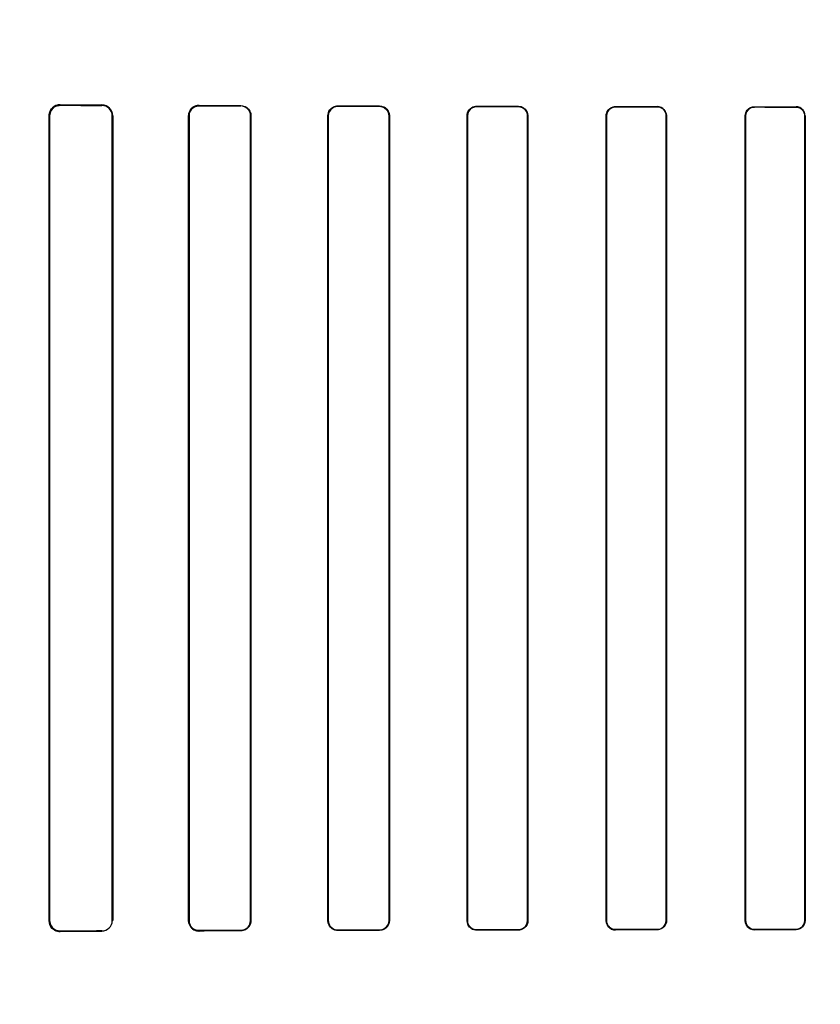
# Model space of a CAD drawing. Header units: millimetres. Extents: x 0 to 297, y 0 to 210.
# Tile 146 of 256: x 55.948 to 56.179, y 158.039 to 158.323. Entities that reach past the tile are written whole.
import ezdxf

# ---------------------------------------------------------------- set-up
doc = ezdxf.new("R2010")
doc.units = ezdxf.units.MM
doc.header["$LTSCALE"] = 16.335
doc.layers.get('0').update_dxf_attribs({"linetype": 'CONTINUOUS'})
for name, color, linetype in [('AXES_REF', 7, 'CONTINUOUS'), ('INTFCLR_1', 7, 'CONTINUOUS'), ('INTFCLR_72935', 7, 'CONTINUOUS')]:
    doc.layers.add(name, color=color, linetype=linetype)

msp = doc.modelspace()

# ---------------------------------------------------------------- linework, layer by layer
at = {"color": 7, "linetype": 'Continuous'}
for radius in [7.75666, 7.756, 7.70633]:
    msp.add_circle((57.5224, 154.5393), radius, dxfattribs=at)
msp.add_arc((57.5224, 154.5393), 7.68, 278.277129, 261.722871, dxfattribs=at)
at = {"layer": 'AXES_REF', "color": 9, "linetype": 'Continuous'}
for radius in [7.07561, 4.74286]:
    msp.add_circle((57.5224, 154.5393), radius, dxfattribs=at)
at = {"layer": 'INTFCLR_1', "color": 9, "linetype": 'Continuous'}
for p, q in [((55.96018, 158.29847), (55.96018, 158.29833)), ((55.97218, 158.29828), (55.97218, 158.29841)), ((56.00018, 158.2983), (56.00018, 158.29818)), ((56.01218, 158.29814), (56.01218, 158.29825)), ((56.04018, 158.29817), (56.04018, 158.29806)), ((56.05218, 158.29803), (56.05218, 158.29813)), ((55.95712, 158.29529), (55.95697, 158.29529)), ((55.97529, 158.29529), (55.97516, 158.29529)), ((55.99728, 158.29529), (55.99715, 158.29529)), ((56.01513, 158.29529), (56.01502, 158.29529)), ((56.0374, 158.29529), (56.03729, 158.29529)), ((56.05501, 158.29529), (56.05491, 158.29529)), ((56.07749, 158.29529), (56.07739, 158.29529)), ((56.08018, 158.29806), (56.08018, 158.29796)), ((56.09218, 158.29794), (56.09218, 158.29804)), ((56.09492, 158.29529), (56.09482, 158.29529)), ((56.11757, 158.29529), (56.11747, 158.29529)), ((56.12018, 158.29798), (56.12018, 158.29789)), ((56.13218, 158.29787), (56.13218, 158.29796)), ((56.13485, 158.29529), (56.13476, 158.29529)), ((56.15763, 158.29529), (56.15754, 158.29529)), ((56.16018, 158.29792), (56.16018, 158.29783)), ((56.17218, 158.29782), (56.17218, 158.29791)), ((56.17479, 158.29529), (56.17471, 158.29529)), ((55.95697, 158.06329), (55.95712, 158.06329)), ((55.97516, 158.06329), (55.97529, 158.06329)), ((55.99715, 158.06329), (55.99728, 158.06329)), ((56.01502, 158.06329), (56.01513, 158.06329)), ((56.03729, 158.06329), (56.0374, 158.06329)), ((56.05491, 158.06329), (56.05501, 158.06329)), ((56.07739, 158.06329), (56.07749, 158.06329)), ((56.09482, 158.06329), (56.09492, 158.06329)), ((56.11747, 158.06329), (56.11757, 158.06329)), ((56.13476, 158.06329), (56.13485, 158.06329)), ((56.15754, 158.06329), (56.15763, 158.06329)), ((56.17471, 158.06329), (56.17479, 158.06329)), ((55.96018, 158.06024), (55.96018, 158.0601)), ((55.97218, 158.06016), (55.97218, 158.06029)), ((56.00018, 158.0604), (56.00018, 158.06028)), ((56.01218, 158.06032), (56.01218, 158.06044)), ((56.04018, 158.06052), (56.04018, 158.06041)), ((56.05218, 158.06044), (56.05218, 158.06055)), ((56.08018, 158.06061), (56.08018, 158.06051)), ((56.09218, 158.06054), (56.09218, 158.06063)), ((56.12018, 158.06068), (56.12018, 158.06059)), ((56.13218, 158.06061), (56.13218, 158.0607)), ((56.16018, 158.06074), (56.16018, 158.06065)), ((56.17218, 158.06067), (56.17218, 158.06075))]:
    msp.add_line(p, q, dxfattribs=at)
at = {"layer": 'INTFCLR_1', "color": 6, "linetype": 'Continuous'}
for p, q in [((55.95697, 158.06329), (55.95697, 158.29529)), ((55.95712, 158.06329), (55.95712, 158.29529)), ((55.97516, 158.29529), (55.97516, 158.06329)), ((55.97529, 158.29529), (55.97529, 158.06329)), ((55.99715, 158.06329), (55.99715, 158.29529)), ((55.99728, 158.06329), (55.99728, 158.29529)), ((56.01502, 158.29529), (56.01502, 158.06329)), ((56.01513, 158.29529), (56.01513, 158.06329)), ((56.03729, 158.06329), (56.03729, 158.29529)), ((56.0374, 158.06329), (56.0374, 158.29529)), ((56.05491, 158.29529), (56.05491, 158.06329)), ((56.05501, 158.29529), (56.05501, 158.06329)), ((56.07739, 158.06329), (56.07739, 158.29529)), ((56.07749, 158.06329), (56.07749, 158.29529)), ((56.09482, 158.29529), (56.09482, 158.06329)), ((56.09492, 158.29529), (56.09492, 158.06329)), ((56.11747, 158.06329), (56.11747, 158.29529)), ((56.11757, 158.06329), (56.11757, 158.29529)), ((56.13476, 158.29529), (56.13476, 158.06329)), ((56.13485, 158.29529), (56.13485, 158.06329)), ((56.15754, 158.06329), (56.15754, 158.29529)), ((56.15763, 158.06329), (56.15763, 158.29529)), ((56.17471, 158.29529), (56.17471, 158.06329)), ((56.17479, 158.29529), (56.17479, 158.06329))]:
    msp.add_line(p, q, dxfattribs=at)
at = {"layer": 'INTFCLR_1', "color": 7, "linetype": 'Continuous'}
for points in [[(55.9592, 158.29818), (55.9593, 158.29821), (55.9594, 158.29824), (55.95951, 158.29826), (55.95961, 158.29828), (55.95972, 158.2983), (55.95983, 158.29831), (55.95995, 158.29832), (55.96006, 158.29833), (55.96018, 158.29833)], [(55.96018, 158.06024), (55.96007, 158.06024), (55.95996, 158.06025), (55.95985, 158.06026), (55.95973, 158.06027), (55.95962, 158.06029), (55.95951, 158.06031), (55.9594, 158.06034), (55.9593, 158.06037), (55.9592, 158.0604)], [(55.99918, 158.06044), (55.99928, 158.06041), (55.99939, 158.06038), (55.99949, 158.06035), (55.9996, 158.06033), (55.99971, 158.06031), (55.99983, 158.0603), (55.99994, 158.06029), (56.00006, 158.06028), (56.00018, 158.06028)]]:
    msp.add_lwpolyline(points, dxfattribs=at)
at = {"layer": 'INTFCLR_1', "color": 6, "linetype": 'Continuous'}
for centre, radius, start, end in [((55.96016, 158.29529), 0.00319, 89.7008, 179.997), ((55.97216, 158.29529), 0.00313, 0.0017, 89.7353), ((56.00016, 158.29529), 0.00301, 89.7832, 179.9981), ((56.17217, 158.29529), 0.00262, 0.0065, 89.925), ((55.97216, 158.06329), 0.00299, 270.2305, 359.9981)]:
    msp.add_arc(centre, radius, start, end, dxfattribs=at)
for centre, major_axis, start_param, end_param in [((56.30618, 158.29929), (0.41724, 0), -2.548571, -2.498918), ((56.30618, 158.29929), (0.44124, 0), -2.472123, -2.429437), ((56.30618, 158.29929), (0.41724, 0), -2.394089, -2.352695), ((56.30618, 158.29929), (0.44124, 0), -2.337129, -2.300034), ((56.30618, 158.29929), (0.41724, 0), -2.262072, -2.225293), ((56.30618, 158.29929), (0.44124, 0), -2.217858, -2.184193), ((56.30618, 158.29929), (0.41724, 0), -2.143198, -2.109347), ((56.30618, 158.29929), (0.44124, 0), -2.10853, -2.077154), ((56.30618, 158.29929), (0.41724, 0), -2.032847, -2.000965), ((56.30618, 158.29929), (0.44124, 0), -2.005937, -1.976148), ((56.30618, 158.29929), (0.41724, 0), -1.928279, -1.897747), ((56.30618, 158.29929), (0.44124, 0), -1.908037, -1.879358), ((56.30618, 158.05929), (0.44124, 0), 2.429437, 2.472123), ((56.30618, 158.05929), (0.41724, 0), 2.498918, 2.548571), ((56.30618, 158.05929), (0.44124, 0), 2.300034, 2.337129), ((56.30618, 158.05929), (0.41724, 0), 2.352695, 2.394089), ((56.30618, 158.05929), (0.44124, 0), 2.184193, 2.217858), ((56.30618, 158.05929), (0.41724, 0), 2.225293, 2.262072), ((56.30618, 158.05929), (0.44124, 0), 2.077154, 2.10853), ((56.30618, 158.05929), (0.41724, 0), 2.109347, 2.143198), ((56.30618, 158.05929), (0.44124, 0), 1.976148, 2.005937), ((56.30618, 158.05929), (0.41724, 0), 2.000965, 2.032847), ((56.30618, 158.05929), (0.44124, 0), 1.879358, 1.908037), ((56.30618, 158.05929), (0.41724, 0), 1.897747, 1.928279)]:
    msp.add_ellipse(centre, major_axis=major_axis, ratio=0.003491, start_param=start_param, end_param=end_param, dxfattribs=at)
at = {"layer": 'INTFCLR_1', "color": 7, "linetype": 'Continuous'}
for points, knots in [([(55.95712, 158.29529), (55.95712, 158.29582), (55.95739, 158.29683), (55.95852, 158.29802), (55.9596, 158.29832), (55.96018, 158.29833)], [0, 0, 0, 0, 0.33515, 0.63236, 1, 1, 1, 1]), ([(55.96018, 158.06024), (55.9596, 158.06025), (55.95853, 158.06055), (55.9574, 158.06173), (55.95712, 158.06276), (55.95712, 158.06329)], [0, 0, 0, 0, 0.362579, 0.663883, 1, 1, 1, 1]), ([(56.00018, 158.06028), (55.99956, 158.06028), (55.99799, 158.06074), (55.99715, 158.06237), (55.99715, 158.06329)], [0, 0, 0, 0, 0.401573, 1, 1, 1, 1]), ([(55.99715, 158.06329), (55.99715, 158.06275), (55.99749, 158.0615), (55.99854, 158.06067), (55.99918, 158.06044)], [0, 0, 0, 0, 0.442089, 1, 1, 1, 1])]:
    msp.add_open_spline(points, degree=3, knots=knots, dxfattribs=at)
at = {"layer": 'INTFCLR_1', "color": 6, "linetype": 'Continuous'}
for points, knots in [([(55.99728, 158.29529), (55.99728, 158.29587), (55.99772, 158.29737), (55.99928, 158.29818), (56.00018, 158.29818)], [0, 0, 0, 0, 0.392607, 1, 1, 1, 1]), ([(56.01218, 158.29825), (56.01277, 158.29825), (56.01431, 158.29779), (56.01513, 158.2962), (56.01513, 158.29529)], [0, 0, 0, 0, 0.394587, 1, 1, 1, 1]), ([(56.03729, 158.29529), (56.03729, 158.29588), (56.03775, 158.29739), (56.0393, 158.29817), (56.04018, 158.29817)], [0, 0, 0, 0, 0.405294, 1, 1, 1, 1]), ([(56.05218, 158.29813), (56.05271, 158.29813), (56.05418, 158.29772), (56.05501, 158.29619), (56.05501, 158.29529)], [0, 0, 0, 0, 0.373744, 1, 1, 1, 1]), ([(56.0374, 158.29529), (56.0374, 158.29587), (56.03785, 158.29732), (56.03934, 158.29806), (56.04018, 158.29806)], [0, 0, 0, 0, 0.4116, 1, 1, 1, 1]), ([(56.05218, 158.29803), (56.05269, 158.29803), (56.0541, 158.29764), (56.05491, 158.29616), (56.05491, 158.29529)], [0, 0, 0, 0, 0.369219, 1, 1, 1, 1]), ([(56.07739, 158.29529), (56.07739, 158.29588), (56.07786, 158.29734), (56.07935, 158.29806), (56.08018, 158.29806)], [0, 0, 0, 0, 0.419413, 1, 1, 1, 1]), ([(56.07749, 158.29529), (56.07749, 158.29586), (56.07795, 158.29727), (56.07939, 158.29797), (56.08018, 158.29796)], [0, 0, 0, 0, 0.422805, 1, 1, 1, 1]), ([(56.09218, 158.29804), (56.09268, 158.29804), (56.0941, 158.29766), (56.09492, 158.29618), (56.09492, 158.29529)], [0, 0, 0, 0, 0.361997, 1, 1, 1, 1]), ([(56.09218, 158.29794), (56.09272, 158.29794), (56.0941, 158.29752), (56.09482, 158.29609), (56.09482, 158.29529)], [0, 0, 0, 0, 0.401642, 1, 1, 1, 1]), ([(56.11747, 158.29529), (56.11747, 158.29588), (56.11794, 158.29729), (56.11939, 158.29798), (56.12018, 158.29798)], [0, 0, 0, 0, 0.429292, 1, 1, 1, 1]), ([(56.11757, 158.29529), (56.11757, 158.29586), (56.11802, 158.29723), (56.11942, 158.29789), (56.12018, 158.29789)], [0, 0, 0, 0, 0.431436, 1, 1, 1, 1]), ([(56.13218, 158.29796), (56.13266, 158.29796), (56.13403, 158.29761), (56.13485, 158.29616), (56.13485, 158.29529)], [0, 0, 0, 0, 0.354298, 1, 1, 1, 1]), ([(56.13218, 158.29787), (56.13269, 158.29787), (56.13404, 158.29747), (56.13476, 158.29608), (56.13476, 158.29529)], [0, 0, 0, 0, 0.393954, 1, 1, 1, 1]), ([(56.15754, 158.29529), (56.15754, 158.29587), (56.158, 158.29726), (56.15942, 158.29792), (56.16018, 158.29792)], [0, 0, 0, 0, 0.436747, 1, 1, 1, 1]), ([(56.15763, 158.29529), (56.15763, 158.29586), (56.15808, 158.29719), (56.15945, 158.29783), (56.16018, 158.29783)], [0, 0, 0, 0, 0.438001, 1, 1, 1, 1]), ([(56.17218, 158.29782), (56.17268, 158.29782), (56.17399, 158.29744), (56.17471, 158.29607), (56.17471, 158.29529)], [0, 0, 0, 0, 0.388493, 1, 1, 1, 1]), ([(56.00018, 158.0604), (55.9996, 158.06039), (55.99809, 158.06083), (55.99728, 158.06239), (55.99728, 158.06329)], [0, 0, 0, 0, 0.393822, 1, 1, 1, 1]), ([(56.01502, 158.06329), (56.01502, 158.0627), (56.01457, 158.06122), (56.01304, 158.06044), (56.01218, 158.06044)], [0, 0, 0, 0, 0.402383, 1, 1, 1, 1]), ([(56.01513, 158.06329), (56.01513, 158.0627), (56.01468, 158.06115), (56.01309, 158.06032), (56.01218, 158.06032)], [0, 0, 0, 0, 0.39343, 1, 1, 1, 1]), ([(56.04018, 158.06041), (56.03962, 158.06041), (56.03812, 158.06082), (56.03729, 158.06238), (56.03729, 158.06329)], [0, 0, 0, 0, 0.379369, 1, 1, 1, 1]), ([(56.04018, 158.06052), (56.03965, 158.06051), (56.03821, 158.06091), (56.0374, 158.06241), (56.0374, 158.06329)], [0, 0, 0, 0, 0.373842, 1, 1, 1, 1]), ([(56.05491, 158.06329), (56.05491, 158.06271), (56.05446, 158.06128), (56.05299, 158.06055), (56.05218, 158.06055)], [0, 0, 0, 0, 0.417005, 1, 1, 1, 1]), ([(56.05501, 158.06329), (56.05501, 158.06269), (56.05455, 158.06121), (56.05302, 158.06044), (56.05218, 158.06044)], [0, 0, 0, 0, 0.412853, 1, 1, 1, 1]), ([(56.08018, 158.06051), (56.07966, 158.06051), (56.07822, 158.06089), (56.07739, 158.06239), (56.07739, 158.06329)], [0, 0, 0, 0, 0.365847, 1, 1, 1, 1]), ([(56.08018, 158.06061), (56.07968, 158.06061), (56.0783, 158.06097), (56.07749, 158.06242), (56.07749, 158.06329)], [0, 0, 0, 0, 0.362578, 1, 1, 1, 1]), ([(56.09482, 158.06329), (56.09482, 158.06271), (56.09437, 158.06132), (56.09295, 158.06064), (56.09218, 158.06063)], [0, 0, 0, 0, 0.426866, 1, 1, 1, 1]), ([(56.09492, 158.06329), (56.09492, 158.06269), (56.09445, 158.06126), (56.09298, 158.06054), (56.09218, 158.06054)], [0, 0, 0, 0, 0.424165, 1, 1, 1, 1]), ([(56.12018, 158.06059), (56.11969, 158.06059), (56.11829, 158.06095), (56.11747, 158.06241), (56.11747, 158.06329)], [0, 0, 0, 0, 0.356863, 1, 1, 1, 1]), ([(56.12018, 158.06068), (56.11965, 158.06068), (56.11829, 158.06108), (56.11757, 158.06249), (56.11757, 158.06329)], [0, 0, 0, 0, 0.396507, 1, 1, 1, 1]), ([(56.13476, 158.06329), (56.13476, 158.06272), (56.1343, 158.06136), (56.13292, 158.0607), (56.13218, 158.0607)], [0, 0, 0, 0, 0.434514, 1, 1, 1, 1]), ([(56.13485, 158.06329), (56.13485, 158.0627), (56.13438, 158.06129), (56.13295, 158.06061), (56.13218, 158.06061)], [0, 0, 0, 0, 0.432834, 1, 1, 1, 1]), ([(56.16018, 158.06065), (56.15971, 158.06065), (56.15835, 158.06099), (56.15754, 158.06242), (56.15754, 158.06329)], [0, 0, 0, 0, 0.350514, 1, 1, 1, 1]), ([(56.16018, 158.06074), (56.15967, 158.06074), (56.15834, 158.06112), (56.15763, 158.0625), (56.15763, 158.06329)], [0, 0, 0, 0, 0.390278, 1, 1, 1, 1]), ([(56.17479, 158.06329), (56.17479, 158.0627), (56.17433, 158.06132), (56.17292, 158.06067), (56.17218, 158.06067)], [0, 0, 0, 0, 0.439305, 1, 1, 1, 1]), ([(56.17471, 158.06329), (56.17471, 158.06271), (56.17425, 158.06138), (56.17289, 158.06076), (56.17218, 158.06075)], [0, 0, 0, 0, 0.445822, 1, 1, 1, 1])]:
    msp.add_open_spline(points, degree=3, knots=knots, dxfattribs=at)
at = {"layer": 'INTFCLR_72935', "color": 9, "linetype": 'Continuous'}
for p, q in [((55.96018, 158.29833), (55.96018, 158.29847)), ((55.97218, 158.29841), (55.97218, 158.29828)), ((56.00018, 158.29818), (56.00018, 158.2983)), ((56.01218, 158.29825), (56.01218, 158.29814)), ((56.04018, 158.29806), (56.04018, 158.29817)), ((56.05218, 158.29813), (56.05218, 158.29803)), ((55.95697, 158.29529), (55.95712, 158.29529)), ((55.97516, 158.29529), (55.97529, 158.29529)), ((55.99715, 158.29529), (55.99728, 158.29529)), ((56.01502, 158.29529), (56.01513, 158.29529)), ((56.03729, 158.29529), (56.0374, 158.29529)), ((56.05491, 158.29529), (56.05501, 158.29529)), ((56.07739, 158.29529), (56.07749, 158.29529)), ((56.08018, 158.29796), (56.08018, 158.29806)), ((56.09218, 158.29804), (56.09218, 158.29794)), ((56.09482, 158.29529), (56.09492, 158.29529)), ((56.11747, 158.29529), (56.11757, 158.29529)), ((56.12018, 158.29789), (56.12018, 158.29798)), ((56.13218, 158.29796), (56.13218, 158.29787)), ((56.13476, 158.29529), (56.13485, 158.29529)), ((56.15754, 158.29529), (56.15763, 158.29529)), ((56.16018, 158.29783), (56.16018, 158.29792)), ((56.17218, 158.29791), (56.17218, 158.29782)), ((56.17471, 158.29529), (56.17479, 158.29529)), ((55.95712, 158.06329), (55.95697, 158.06329)), ((55.97529, 158.06329), (55.97516, 158.06329)), ((55.99728, 158.06329), (55.99715, 158.06329)), ((56.01513, 158.06329), (56.01502, 158.06329)), ((56.0374, 158.06329), (56.03729, 158.06329)), ((56.05501, 158.06329), (56.05491, 158.06329)), ((56.07749, 158.06329), (56.07739, 158.06329)), ((56.09492, 158.06329), (56.09482, 158.06329)), ((56.11757, 158.06329), (56.11747, 158.06329)), ((56.13485, 158.06329), (56.13476, 158.06329)), ((56.15763, 158.06329), (56.15754, 158.06329)), ((56.17479, 158.06329), (56.17471, 158.06329)), ((55.96018, 158.0601), (55.96018, 158.06024)), ((55.97218, 158.06029), (55.97218, 158.06016)), ((56.00018, 158.06028), (56.00018, 158.0604)), ((56.01218, 158.06044), (56.01218, 158.06032)), ((56.04018, 158.06041), (56.04018, 158.06052)), ((56.05218, 158.06055), (56.05218, 158.06044)), ((56.08018, 158.06051), (56.08018, 158.06061)), ((56.09218, 158.06063), (56.09218, 158.06054)), ((56.12018, 158.06059), (56.12018, 158.06068)), ((56.13218, 158.0607), (56.13218, 158.06061)), ((56.16018, 158.06065), (56.16018, 158.06074)), ((56.17218, 158.06075), (56.17218, 158.06067))]:
    msp.add_line(p, q, dxfattribs=at)
at = {"layer": 'INTFCLR_72935', "color": 6, "linetype": 'Continuous'}
for p, q in [((55.95697, 158.29529), (55.95697, 158.06329)), ((55.95712, 158.29529), (55.95712, 158.06329)), ((55.97516, 158.06329), (55.97516, 158.29529)), ((55.97529, 158.06329), (55.97529, 158.29529)), ((55.99715, 158.29529), (55.99715, 158.06329)), ((55.99728, 158.29529), (55.99728, 158.06329)), ((56.01502, 158.06329), (56.01502, 158.29529)), ((56.01513, 158.06329), (56.01513, 158.29529)), ((56.03729, 158.29529), (56.03729, 158.06329)), ((56.0374, 158.29529), (56.0374, 158.06329)), ((56.05491, 158.06329), (56.05491, 158.29529)), ((56.05501, 158.06329), (56.05501, 158.29529)), ((56.07739, 158.29529), (56.07739, 158.06329)), ((56.07749, 158.29529), (56.07749, 158.06329)), ((56.09482, 158.06329), (56.09482, 158.29529)), ((56.09492, 158.06329), (56.09492, 158.29529)), ((56.11747, 158.29529), (56.11747, 158.06329)), ((56.11757, 158.29529), (56.11757, 158.06329)), ((56.13476, 158.06329), (56.13476, 158.29529)), ((56.13485, 158.06329), (56.13485, 158.29529)), ((56.15754, 158.29529), (56.15754, 158.06329)), ((56.15763, 158.29529), (56.15763, 158.06329)), ((56.17471, 158.06329), (56.17471, 158.29529)), ((56.17479, 158.06329), (56.17479, 158.29529))]:
    msp.add_line(p, q, dxfattribs=at)
at = {"layer": 'INTFCLR_72935', "color": 7, "linetype": 'Continuous'}
for points in [[(55.95918, 158.29832), (55.95928, 158.29835), (55.95938, 158.29838), (55.95949, 158.2984), (55.95959, 158.29842), (55.9597, 158.29844), (55.95981, 158.29845), (55.95993, 158.29847), (55.96005, 158.29847), (55.96018, 158.29847)], [(55.96018, 158.29833), (55.96007, 158.29833), (55.95996, 158.29832), (55.95985, 158.29831), (55.95973, 158.2983), (55.95962, 158.29828), (55.95951, 158.29826), (55.9594, 158.29824), (55.9593, 158.29821), (55.9592, 158.29817)], [(55.99918, 158.29813), (55.99928, 158.29816), (55.99939, 158.29819), (55.99949, 158.29822), (55.9996, 158.29824), (55.99971, 158.29826), (55.99983, 158.29828), (55.99994, 158.29829), (56.00006, 158.2983), (56.00018, 158.2983)], [(55.96018, 158.0601), (55.96005, 158.0601), (55.95993, 158.06011), (55.95982, 158.06012), (55.9597, 158.06013), (55.95959, 158.06015), (55.95949, 158.06017), (55.95938, 158.0602), (55.95928, 158.06022), (55.95918, 158.06025)], [(55.9592, 158.0604), (55.9593, 158.06037), (55.9594, 158.06034), (55.95951, 158.06031), (55.95961, 158.06029), (55.95972, 158.06027), (55.95983, 158.06026), (55.95995, 158.06025), (55.96006, 158.06024), (55.96018, 158.06024)]]:
    msp.add_lwpolyline(points, dxfattribs=at)
at = {"layer": 'INTFCLR_72935', "color": 6, "linetype": 'Continuous'}
for centre, radius, start, end in [((55.97216, 158.29529), 0.00299, 0.0019, 89.7695), ((56.00016, 158.06329), 0.00301, 180.0019, 270.2168)]:
    msp.add_arc(centre, radius, start, end, dxfattribs=at)
for centre, major_axis, start_param, end_param in [((56.30618, 158.29929), (0.41724, 0), -2.548571, -2.498918), ((56.30618, 158.29929), (0.44124, 0), -2.472123, -2.429437), ((56.30618, 158.29929), (0.41724, 0), -2.394089, -2.352695), ((56.30618, 158.29929), (0.44124, 0), -2.337129, -2.300034), ((56.30618, 158.29929), (0.41724, 0), -2.262072, -2.225293), ((56.30618, 158.29929), (0.44124, 0), -2.217858, -2.184193), ((56.30618, 158.29929), (0.41724, 0), -2.143198, -2.109347), ((56.30618, 158.29929), (0.44124, 0), -2.10853, -2.077154), ((56.30618, 158.29929), (0.41724, 0), -2.032847, -2.000965), ((56.30618, 158.29929), (0.44124, 0), -2.005937, -1.976148), ((56.30618, 158.29929), (0.41724, 0), -1.928279, -1.897747), ((56.30618, 158.29929), (0.44124, 0), -1.908037, -1.879358), ((56.30618, 158.05929), (0.44124, 0), 2.429437, 2.472123), ((56.30618, 158.05929), (0.41724, 0), 2.498918, 2.548571), ((56.30618, 158.05929), (0.44124, 0), 2.300034, 2.337129), ((56.30618, 158.05929), (0.41724, 0), 2.352695, 2.394089), ((56.30618, 158.05929), (0.44124, 0), 2.184193, 2.217858), ((56.30618, 158.05929), (0.41724, 0), 2.225293, 2.262072), ((56.30618, 158.05929), (0.44124, 0), 2.077154, 2.10853), ((56.30618, 158.05929), (0.41724, 0), 2.109347, 2.143198), ((56.30618, 158.05929), (0.44124, 0), 1.976148, 2.005937), ((56.30618, 158.05929), (0.41724, 0), 2.000965, 2.032847), ((56.30618, 158.05929), (0.44124, 0), 1.879358, 1.908037), ((56.30618, 158.05929), (0.41724, 0), 1.897747, 1.928279)]:
    msp.add_ellipse(centre, major_axis=major_axis, ratio=0.003491, start_param=start_param, end_param=end_param, dxfattribs=at)
at = {"layer": 'INTFCLR_72935', "color": 7, "linetype": 'Continuous'}
for points, knots in [([(55.96018, 158.29847), (55.95963, 158.29847), (55.95861, 158.29821), (55.95734, 158.29708), (55.95697, 158.29594), (55.95697, 158.29529)], [0, 0, 0, 0, 0.329149, 0.605901, 1, 1, 1, 1]), ([(55.95697, 158.29529), (55.95697, 158.2958), (55.95729, 158.29713), (55.95842, 158.29808), (55.95918, 158.29832)], [0, 0, 0, 0, 0.39323, 1, 1, 1, 1]), ([(55.96018, 158.29833), (55.9596, 158.29832), (55.95853, 158.29803), (55.9574, 158.29684), (55.95712, 158.29582), (55.95712, 158.29529)], [0, 0, 0, 0, 0.362579, 0.663883, 1, 1, 1, 1]), ([(56.00018, 158.2983), (55.99956, 158.29829), (55.99799, 158.29783), (55.99715, 158.29621), (55.99715, 158.29529)], [0, 0, 0, 0, 0.401573, 1, 1, 1, 1]), ([(55.99715, 158.29529), (55.99715, 158.29583), (55.99749, 158.29707), (55.99854, 158.29791), (55.99918, 158.29813)], [0, 0, 0, 0, 0.442089, 1, 1, 1, 1]), ([(55.95697, 158.06329), (55.95697, 158.06278), (55.95724, 158.06167), (55.95845, 158.0604), (55.95962, 158.06011), (55.96018, 158.0601)], [0, 0, 0, 0, 0.305296, 0.664698, 1, 1, 1, 1]), ([(55.95918, 158.06025), (55.9587, 158.06041), (55.95753, 158.06111), (55.95697, 158.06248), (55.95697, 158.06329)], [0, 0, 0, 0, 0.384972, 1, 1, 1, 1]), ([(55.95712, 158.06329), (55.95712, 158.06276), (55.95739, 158.06174), (55.95852, 158.06055), (55.9596, 158.06025), (55.96018, 158.06024)], [0, 0, 0, 0, 0.33515, 0.632361, 1, 1, 1, 1])]:
    msp.add_open_spline(points, degree=3, knots=knots, dxfattribs=at)
at = {"layer": 'INTFCLR_72935', "color": 6, "linetype": 'Continuous'}
for points, knots in [([(56.00018, 158.29818), (55.99959, 158.29818), (55.99808, 158.29773), (55.99728, 158.29617), (55.99728, 158.29529)], [0, 0, 0, 0, 0.398583, 1, 1, 1, 1]), ([(56.01218, 158.29825), (56.01278, 158.29825), (56.01432, 158.29778), (56.01513, 158.29619), (56.01513, 158.29529)], [0, 0, 0, 0, 0.400719, 1, 1, 1, 1]), ([(56.01502, 158.29529), (56.01502, 158.29587), (56.01457, 158.29735), (56.01304, 158.29814), (56.01218, 158.29814)], [0, 0, 0, 0, 0.400302, 1, 1, 1, 1]), ([(56.03729, 158.29529), (56.03729, 158.29588), (56.03775, 158.29739), (56.0393, 158.29817), (56.04018, 158.29817)], [0, 0, 0, 0, 0.404898, 1, 1, 1, 1]), ([(56.05218, 158.29813), (56.05273, 158.29813), (56.0542, 158.29771), (56.05501, 158.29618), (56.05501, 158.29529)], [0, 0, 0, 0, 0.383063, 1, 1, 1, 1]), ([(56.04018, 158.29806), (56.03964, 158.29806), (56.03819, 158.29765), (56.0374, 158.29616), (56.0374, 158.29529)], [0, 0, 0, 0, 0.383513, 1, 1, 1, 1]), ([(56.05491, 158.29529), (56.05491, 158.29587), (56.05446, 158.2973), (56.05299, 158.29803), (56.05218, 158.29803)], [0, 0, 0, 0, 0.417183, 1, 1, 1, 1]), ([(56.07739, 158.29529), (56.07739, 158.29588), (56.07786, 158.29734), (56.07936, 158.29806), (56.08018, 158.29806)], [0, 0, 0, 0, 0.422388, 1, 1, 1, 1]), ([(56.08018, 158.29796), (56.07968, 158.29797), (56.0783, 158.2976), (56.07749, 158.29615), (56.07749, 158.29529)], [0, 0, 0, 0, 0.362578, 1, 1, 1, 1]), ([(56.09218, 158.29804), (56.09269, 158.29804), (56.09411, 158.29765), (56.09492, 158.29616), (56.09492, 158.29529)], [0, 0, 0, 0, 0.370654, 1, 1, 1, 1]), ([(56.09482, 158.29529), (56.09482, 158.29587), (56.09437, 158.29726), (56.09295, 158.29794), (56.09218, 158.29794)], [0, 0, 0, 0, 0.429389, 1, 1, 1, 1]), ([(56.11747, 158.29529), (56.11747, 158.29588), (56.11795, 158.2973), (56.1194, 158.29798), (56.12018, 158.29798)], [0, 0, 0, 0, 0.434167, 1, 1, 1, 1]), ([(56.12018, 158.29789), (56.11964, 158.29789), (56.11828, 158.29748), (56.11757, 158.29608), (56.11757, 158.29529)], [0, 0, 0, 0, 0.404563, 1, 1, 1, 1]), ([(56.13485, 158.29529), (56.13485, 158.29588), (56.13438, 158.29728), (56.13295, 158.29796), (56.13218, 158.29796)], [0, 0, 0, 0, 0.432834, 1, 1, 1, 1]), ([(56.13476, 158.29529), (56.13476, 158.29586), (56.1343, 158.29722), (56.13291, 158.29787), (56.13218, 158.29787)], [0, 0, 0, 0, 0.438506, 1, 1, 1, 1]), ([(56.15754, 158.29529), (56.15754, 158.29588), (56.15801, 158.29727), (56.15943, 158.29792), (56.16018, 158.29792)], [0, 0, 0, 0, 0.443145, 1, 1, 1, 1]), ([(56.16018, 158.29783), (56.15966, 158.29783), (56.15833, 158.29744), (56.15763, 158.29607), (56.15763, 158.29529)], [0, 0, 0, 0, 0.397667, 1, 1, 1, 1]), ([(56.17479, 158.29529), (56.17479, 158.29587), (56.17433, 158.29725), (56.17292, 158.29791), (56.17218, 158.29791)], [0, 0, 0, 0, 0.439305, 1, 1, 1, 1]), ([(56.17471, 158.29529), (56.17471, 158.29586), (56.17425, 158.29719), (56.17289, 158.29782), (56.17218, 158.29782)], [0, 0, 0, 0, 0.445822, 1, 1, 1, 1]), ([(55.99728, 158.06329), (55.99728, 158.06271), (55.99772, 158.0612), (55.99928, 158.06039), (56.00018, 158.0604)], [0, 0, 0, 0, 0.392511, 1, 1, 1, 1]), ([(56.01218, 158.06044), (56.01274, 158.06044), (56.01422, 158.06088), (56.01502, 158.06241), (56.01502, 158.06329)], [0, 0, 0, 0, 0.393004, 1, 1, 1, 1]), ([(56.01513, 158.06329), (56.01513, 158.0627), (56.01468, 158.06116), (56.01309, 158.06032), (56.01218, 158.06032)], [0, 0, 0, 0, 0.391624, 1, 1, 1, 1]), ([(56.04018, 158.06041), (56.03961, 158.06041), (56.03811, 158.06084), (56.03729, 158.06239), (56.03729, 158.06329)], [0, 0, 0, 0, 0.387521, 1, 1, 1, 1]), ([(56.0374, 158.06329), (56.0374, 158.06271), (56.03785, 158.06125), (56.03934, 158.06051), (56.04018, 158.06052)], [0, 0, 0, 0, 0.411738, 1, 1, 1, 1]), ([(56.05218, 158.06055), (56.0527, 158.06055), (56.05412, 158.06095), (56.05491, 158.06242), (56.05491, 158.06329)], [0, 0, 0, 0, 0.378712, 1, 1, 1, 1]), ([(56.05501, 158.06329), (56.05501, 158.06269), (56.05455, 158.06121), (56.05303, 158.06044), (56.05218, 158.06044)], [0, 0, 0, 0, 0.411614, 1, 1, 1, 1]), ([(56.08018, 158.06051), (56.07964, 158.06051), (56.0782, 158.06091), (56.07739, 158.06241), (56.07739, 158.06329)], [0, 0, 0, 0, 0.376214, 1, 1, 1, 1]), ([(56.07749, 158.06329), (56.07749, 158.0627), (56.07795, 158.0613), (56.07939, 158.06061), (56.08018, 158.06061)], [0, 0, 0, 0, 0.426616, 1, 1, 1, 1]), ([(56.09218, 158.06063), (56.09273, 158.06064), (56.09411, 158.06106), (56.09482, 158.06249), (56.09482, 158.06329)], [0, 0, 0, 0, 0.409084, 1, 1, 1, 1]), ([(56.09492, 158.06329), (56.09492, 158.06269), (56.09445, 158.06125), (56.09298, 158.06054), (56.09218, 158.06054)], [0, 0, 0, 0, 0.425926, 1, 1, 1, 1]), ([(56.11747, 158.06329), (56.11747, 158.0627), (56.11794, 158.06128), (56.11939, 158.06059), (56.12018, 158.06059)], [0, 0, 0, 0, 0.429292, 1, 1, 1, 1]), ([(56.11757, 158.06329), (56.11757, 158.06271), (56.11803, 158.06134), (56.11943, 158.06068), (56.12018, 158.06068)], [0, 0, 0, 0, 0.436653, 1, 1, 1, 1]), ([(56.13218, 158.0607), (56.1327, 158.0607), (56.13405, 158.06111), (56.13476, 158.0625), (56.13476, 158.06329)], [0, 0, 0, 0, 0.400765, 1, 1, 1, 1]), ([(56.13485, 158.06329), (56.13485, 158.06269), (56.13438, 158.06129), (56.13294, 158.06061), (56.13218, 158.06061)], [0, 0, 0, 0, 0.43647, 1, 1, 1, 1]), ([(56.15754, 158.06329), (56.15754, 158.0627), (56.158, 158.06131), (56.15942, 158.06065), (56.16018, 158.06065)], [0, 0, 0, 0, 0.436747, 1, 1, 1, 1]), ([(56.15763, 158.06329), (56.15763, 158.06271), (56.15809, 158.06137), (56.15945, 158.06074), (56.16018, 158.06074)], [0, 0, 0, 0, 0.443691, 1, 1, 1, 1]), ([(56.17218, 158.06075), (56.17268, 158.06076), (56.174, 158.06114), (56.17471, 158.06251), (56.17471, 158.06329)], [0, 0, 0, 0, 0.393494, 1, 1, 1, 1]), ([(56.17479, 158.06329), (56.17479, 158.06269), (56.17432, 158.06132), (56.17292, 158.06067), (56.17218, 158.06067)], [0, 0, 0, 0, 0.444674, 1, 1, 1, 1])]:
    msp.add_open_spline(points, degree=3, knots=knots, dxfattribs=at)

doc.saveas('drawing.dxf')
